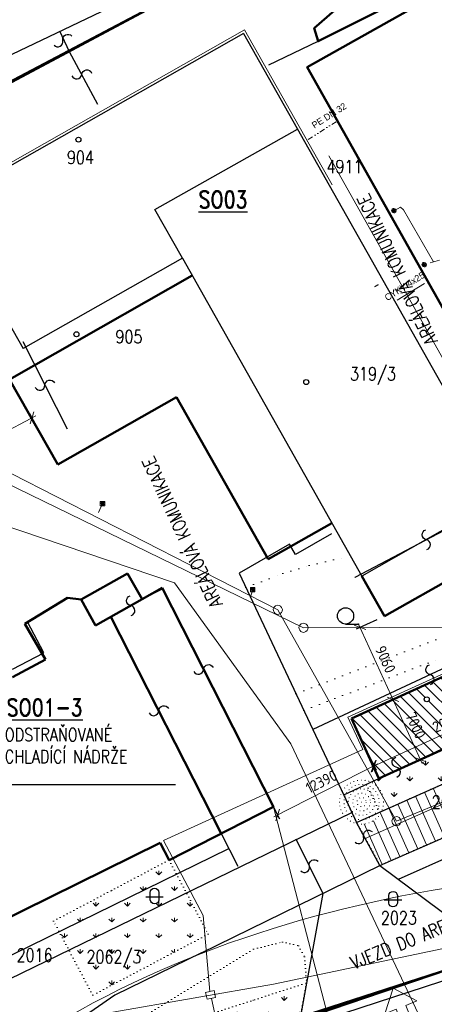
# Model space of a CAD drawing. Header units: millimetres. Extents: x 574189 to 1856771, y -1280639 to 333486.
# Tile 55 of 59: x 1578274 to 1625729, y 116300 to 229000. Entities that reach past the tile are written whole.
import ezdxf
from ezdxf.enums import TextEntityAlignment as Align
from ezdxf.lldxf.tags import DXFTag

# ---------------------------------------------------------------- set-up
doc = ezdxf.new("R2010")
doc.units = ezdxf.units.MM
for name, pattern in [('DGN Style 2', [1864.39533, 1118.637198, -745.758132]), ('DIVIDE', [8, 3, -1.5, 0.25, -1.5, 0.25, -1.5]), ('DOT2', [0.875, 0.125, -0.75]), ('Tečkovaná', [4.7625, 0, -4.7625])]:
    doc.linetypes.add(name, pattern=pattern)
for name, color, linetype, lineweight in [('hranice', 3, 'Continuous', 20), ('IN_C_TENKA', 7, 'Continuous', 18), ('IN_KOTY', 4, 'Continuous', 13), ('IN_SRAFY', 13, 'Continuous', 9), ('OstElektroNNnadz', 232, '_EL_VEDENI_NN_NADZ', 13), ('OstElektroNnPodz', 1, '660B', 13), ('OstKanDest', 32, '626B', 13), ('OstKanSplask', 34, 'KANALIZACE_SPLASKOVA_PODZ', 13), ('OstPlynNtl', 30, '633B', 13), ('OstSdelovaci', 216, 'EL_VEDENI_SLABOPROUD_PODZ', 13), ('OstVodPitna', 150, '616B', 13), ('Vrstva 34', 7, 'Continuous', 0), ('Vrstva 6', 7, 'Continuous', 0)]:
    doc.layers.add(name, color=color, linetype=linetype, lineweight=lineweight)
for name, color, linetype in [('IN_BP_BOURACI PRACE', 40, 'Continuous'), ('IN_TEXT', 7, 'Continuous'), ('KATASTR', 251, 'Continuous'), ('popisy', 4, 'Continuous')]:
    doc.layers.add(name, color=color, linetype=linetype)
doc.styles.add('iso', font='isocp.shx')
doc.styles.add('Koty', font='romand.shx', dxfattribs={"width": 0.8})
doc.styles.add('ROMAND', font='romand.shx', dxfattribs={"width": 0.85})
doc.styles.get("Standard").update_dxf_attribs({"font": 'iso.shx'})
doc.styles.add('Style-cs_Working', font='cs_Working.shx')
doc.linetypes.add('616B', pattern='A,5,-2,5,-5.5,[145,stn.shx,S=0.1,R=0,X=0,Y=0],-5.5,5,-2', length=30)
doc.linetypes.add('626B', pattern='A,5,-2,5,-5.5,[150,stn.shx,S=0.1,R=0,X=0,Y=0],-5.5,5,-2', length=30)
doc.linetypes.add('633B', pattern='A,5,-2,5,-5.5,[155,stn.shx,S=0.1,R=0,X=0,Y=0],-5.5,5,-2', length=30)
doc.linetypes.add('660B', pattern='A,5,-2,5,-5.5,[166,stn.shx,S=0.1,R=0,X=0,Y=0],-5.5,5,-2', length=30)
doc.linetypes.add('_EL_VEDENI_NN_NADZ', pattern='A,10,-15,[109,cadkon.shx,S=5,R=0,X=0,Y=0],-50,10,-10', length=95)
doc.linetypes.add('EL_VEDENI_NADZ', pattern='A,10,-15,[107,cadkon.shx,S=5,R=0,X=0,Y=0],-50,10,-10', length=95)
doc.linetypes.add('EL_VEDENI_SLABOPROUD_PODZ', pattern='A,35,-30,[116,cadkon.shx,S=5,R=0,X=0,Y=0],-35', length=100)
doc.linetypes.add('KANALIZACE_SPLASKOVA_PODZ', pattern='A,35,-15,[102,cadkon.shx,S=5,R=0,X=0,Y=5],-5,[102,cadkon.shx,S=5,R=0,X=20,Y=5],30,-15', length=100)
doc.linetypes.add('OCH_PASMO_PRUM_ZAVODU', pattern='A,17.5,[134,cadkon.shx,S=5,R=0,X=0,Y=-5],17.5,-10,0,-10', length=55)
tags = doc.linetypes.add('PLYN', pattern='A,12.7,-5.08,["GAS",Standard,S=2.54,R=0,X=-2.54,Y=-1.27],-6.35', length=24.13).pattern_tags.tags
tags[6] = DXFTag(74, 10)
doc.linetypes.add('PLYN_POTRUBI_NT_PODZ', pattern='A,35,-15,[112,cadkon.shx,S=2.5,R=0,X=0,Y=0],-50', length=100)
doc.linetypes.add('PLYN_POTRUBI_ST_PODZ', pattern='A,35,-15,[113,cadkon.shx,S=5,R=0,X=0,Y=0],-50', length=100)
doc.linetypes.add('VODOVOD_NADZ', pattern='A,10,-15,[119,cadkon.shx,S=1.25,R=0,X=0,Y=0],-50,10,-10', length=95)
doc.dimstyles.new('IP 1_100', dxfattribs={"dimscale": 100, "dimtxt": 2.5, "dimasz": 2, "dimexe": 1, "dimexo": 1, "dimgap": 1, "dimtad": 1, "dimdec": 0, "dimzin": 0, "dimdsep": 46, "dimtxsty": 'ROMAND', "dimblk": 'ARCHTICK', "dimcen": 0.09, "dimdle": 1, "dimclrd": 256, "dimclre": 256, "dimclrt": 7, "dimadec": 0, "dimazin": 0, "dimtfac": 1, "dimtdec": 0, "dimtix": 1, "dimtmove": 2, "dimatfit": 3, "dimldrblk": 'OBLIQUE', "dimfxl": 20, "dimfxlon": 1, "dimtolj": 1, "dimtzin": 0, "dimarcsym": 0})
doc.dimstyles.new('iso 500', dxfattribs={"dimtxt": 1250, "dimasz": 1000, "dimexe": 500, "dimexo": 1000, "dimgap": 500, "dimtad": 1, "dimdec": 0, "dimrnd": 10, "dimzin": 0, "dimtxsty": 'iso', "dimblk": 'OBLIQUE', "dimcen": 2.5, "dimdle": 500, "dimclrd": 256, "dimclre": 256, "dimclrt": 256, "dimadec": 0, "dimazin": 0, "dimtfac": 1, "dimtdec": 0, "dimtmove": 0, "dimatfit": 3, "dimfxl": 1, "dimlwd": -1, "dimarcsym": 0})
pattern_1 = [(90, (1445117.2, 0), (-1796.051, 1796.051), [476.25, -3115.852]), (45, (1445117.2, 0), (-1796.05, 1796.05), [476.25, -2063.75]), (135, (1445117.2, 0), (-1796.05, -1796.05), [476.25, -2063.75])]

# ---------------------------------------------------------------- blocks, each defined once
blk = doc.blocks.new('Z601')
at = {"layer": 'Vrstva 34', "color": 32, "linetype": 'Continuous', "lineweight": 13}
for p, q in [((-0.25, 0.05), (-0.2, 0.15)), ((-0.25, -0.05), (-0.25, 0.05)), ((-0.2, 0.15), (-0.15, 0.2)), ((-0.15, 0.2), (-0.05, 0.25)), ((-0.15, 0.1), (-0.15, -0.1)), ((-0.05, 0.25), (0.05, 0.25)), ((-0.05, -0.15), (-0.05, 0.15)), ((-0.05, 0.15), (0.05, 0.15)), ((0.05, 0.25), (0.15, 0.2)), ((0.05, 0.15), (0.05, -0.15)), ((0.15, 0.2), (0.2, 0.15)), ((0.15, -0.1), (0.15, 0.1)), ((0.2, 0.15), (0.25, 0.05)), ((0.25, 0.05), (0.25, -0.05)), ((-0.2, -0.15), (-0.25, -0.05)), ((-0.15, -0.2), (-0.2, -0.15)), ((-0.15, -0.1), (-0.05, -0.15)), ((-0.05, -0.25), (-0.15, -0.2)), ((0.05, -0.25), (-0.05, -0.25)), ((0.05, -0.15), (0.15, -0.1)), ((0.15, -0.2), (0.05, -0.25)), ((0.2, -0.15), (0.15, -0.2)), ((0.25, -0.05), (0.2, -0.15))]:
    blk.add_line(p, q, dxfattribs=at)
blk = doc.blocks.new('Z630')
at = {"layer": 'Vrstva 34', "color": 32, "linetype": 'Continuous', "lineweight": 0}
for p, q in [((-0.25, 0.25), (-0.25, -0.25)), ((0.25, 0.25), (-0.25, 0.25)), ((-0.25, 0.25), (-0.15, 0.15)), ((-0.15, 0.15), (0.15, 0.15)), ((0.15, 0.05), (-0.15, 0.05)), ((-0.15, 0.05), (-0.15, -0.05)), ((0.15, 0.15), (0.15, 0.05)), ((0.25, -0.25), (0.25, 0.25)), ((-0.25, -0.25), (0.25, -0.25)), ((-0.15, -0.05), (0.15, -0.05)), ((0.15, -0.15), (-0.15, -0.15)), ((0.15, -0.05), (0.15, -0.15))]:
    blk.add_line(p, q, dxfattribs=at)
blk = doc.blocks.new('Z620_2')
at = {"layer": 'Vrstva 34', "color": 32, "linetype": 'Continuous', "lineweight": 0}
for p, q in [((-0.5, 0.1), (-0.45, 0.25)), ((-0.5, -0.1), (-0.5, 0.1)), ((-0.45, 0.25), (-0.35, 0.4)), ((-0.35, 0.4), (-0.1, 0.5)), ((-0.1, 0.5), (0.1, 0.5)), ((0.1, 0.5), (0.35, 0.4)), ((0.35, 0.4), (0.45, 0.25)), ((0.45, 0.25), (0.5, 0.1)), ((0.5, 0.1), (0.5, -0.1)), ((-0.4, -0.35), (-0.5, -0.1)), ((-0.25, -0.45), (-0.4, -0.35)), ((-0.1, -0.5), (-0.25, -0.45)), ((0.1, -0.5), (-0.1, -0.5)), ((0.25, -0.45), (0.1, -0.5)), ((0.4, -0.35), (0.25, -0.45)), ((0.5, -0.1), (0.4, -0.35))]:
    blk.add_line(p, q, dxfattribs=at)
blk = doc.blocks.new('_Oblique')
at = {"layer": 'popisy', "color": 0, "lineweight": -2}
blk.add_line((-0.5, -0.5), (0.5, 0.5), dxfattribs=at)
blk = doc.blocks.new('*D84')
at = {"layer": 'DEFPOINTS', "color": 0, "transparency": 16777216}
for p in [(1636998, 151867), (1637639, 150460), (1619383, 142134)]:
    blk.add_point(p, dxfattribs=at)
at = {"layer": 'IN_KOTY', "lineweight": -2, "transparency": 16777216}
for p, q in [((1637224, 151370), (1636790, 152322)), ((1618968, 143044), (1618534, 143996))]:
    blk.add_line(p, q, dxfattribs=at)
at = {"layer": 'IN_KOTY', "transparency": 16777216}
blk.add_line((1618286, 143334), (1637453, 152074), dxfattribs=at)
at = {"layer": 'IN_KOTY', "transparency": 16777216, "xscale": 1000, "yscale": 1000, "zscale": 1000}
for p, rotation in [((1636998, 151867), 24.5140872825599), ((1618741, 143541), 204.5140872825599)]:
    blk.add_blockref('_Oblique', p, dxfattribs=dict(at, rotation=rotation))
at = {"layer": 'IN_KOTY', "transparency": 16777216, "insert": (1627403, 148728), "char_height": 1250, "attachment_point": 5, "rotation": 24.51409, "style": 'iso'}
blk.add_mtext('20060', dxfattribs=at)
blk = doc.blocks.new('*D85')
at = {"layer": 'DEFPOINTS', "color": 0, "transparency": 16777216}
for p in [(1617696, 145835), (1606658, 140212), (1607801, 137969)]:
    blk.add_point(p, dxfattribs=at)
at = {"layer": 'IN_KOTY', "lineweight": -2, "transparency": 16777216}
for p, q in [((1618149, 144944), (1619065, 143145)), ((1607112, 139321), (1608028, 137523))]:
    blk.add_line(p, q, dxfattribs=at)
at = {"layer": 'IN_KOTY', "transparency": 16777216}
blk.add_line((1619284, 143818), (1607356, 137742), dxfattribs=at)
at = {"layer": 'IN_KOTY', "transparency": 16777216, "xscale": 1000, "yscale": 1000, "zscale": 1000}
for p, rotation in [((1618839, 143591), 26.99318019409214), ((1607801, 137969), 206.9931801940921)]:
    blk.add_blockref('_Oblique', p, dxfattribs=dict(at, rotation=rotation))
at = {"layer": 'IN_KOTY', "transparency": 16777216, "insert": (1612809, 141782), "char_height": 1250, "attachment_point": 5, "rotation": 26.99318, "style": 'iso'}
blk.add_mtext('12390', dxfattribs=at)
blk = doc.blocks.new('*D100')
at = {"layer": 'DEFPOINTS', "color": 0, "transparency": 16777216}
for p in [(1579673, 183437), (1581176, 180629), (1566769, 172942)]:
    blk.add_point(p, dxfattribs=at)
at = {"layer": 'IN_KOTY', "lineweight": -2, "transparency": 16777216}
for p, q in [((1580704, 181510), (1579437, 183878)), ((1566297, 173824), (1565041, 176171))]:
    blk.add_line(p, q, dxfattribs=at)
at = {"layer": 'IN_KOTY', "transparency": 16777216}
blk.add_line((1564836, 175494), (1580114, 183673), dxfattribs=at)
at = {"layer": 'IN_KOTY', "transparency": 16777216, "xscale": 1000, "yscale": 1000, "zscale": 1000}
for p, rotation in [((1579673, 183437), 28.16237362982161), ((1565277, 175730), 208.1623736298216)]:
    blk.add_blockref('_Oblique', p, dxfattribs=dict(at, rotation=rotation))
at = {"layer": 'IN_KOTY', "transparency": 16777216, "insert": (1575158, 182739), "char_height": 1250, "attachment_point": 5, "rotation": 28.16237, "style": 'iso'}
blk.add_mtext('16330', dxfattribs=at)
blk = doc.blocks.new('_ArchTick')
at = {"color": 0, "linetype": 'ByBlock', "lineweight": 13, "const_width": 0.15}
blk.add_lwpolyline([(-0.5, -0.5), (0.5, 0.5)], dxfattribs=at)
blk = doc.blocks.new('*D101')
at = {"layer": 'DEFPOINTS', "color": 0, "transparency": 16777216}
for p in [(1629162, 154918), (1620997, 151194), (1632304, 148028)]:
    blk.add_point(p, dxfattribs=at)
at = {"layer": 'IN_KOTY', "lineweight": -2, "transparency": 16777216}
for p, q in [((1628252, 154503), (1620542, 150986)), ((1631395, 147613), (1623684, 144096))]:
    blk.add_line(p, q, dxfattribs=at)
at = {"layer": 'IN_KOTY', "transparency": 16777216}
blk.add_line((1624347, 143849), (1620790, 151649), dxfattribs=at)
at = {"layer": 'IN_KOTY', "transparency": 16777216, "xscale": 1000, "yscale": 1000, "zscale": 1000}
for p, rotation in [((1620997, 151194), 114.5150850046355), ((1624139, 144304), 294.5150850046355)]:
    blk.add_blockref('_Oblique', p, dxfattribs=dict(at, rotation=rotation))
at = {"layer": 'IN_KOTY', "transparency": 16777216, "insert": (1623592, 148216), "char_height": 1250, "attachment_point": 5, "rotation": 294.51509, "style": 'iso'}
blk.add_mtext('7000', dxfattribs=at)
blk = doc.blocks.new('*D102')
at = {"layer": 'DEFPOINTS', "color": 0, "transparency": 16777216}
for p in [(1620045, 160722), (1617236, 159441), (1629162, 154918)]:
    blk.add_point(p, dxfattribs=at)
at = {"layer": 'IN_KOTY', "lineweight": -2, "transparency": 16777216}
for p, q in [((1619135, 160307), (1616781, 159234)), ((1628252, 154503), (1620542, 150986))]:
    blk.add_line(p, q, dxfattribs=at)
at = {"layer": 'IN_KOTY', "transparency": 16777216}
blk.add_line((1621205, 150739), (1617029, 159896), dxfattribs=at)
at = {"layer": 'IN_KOTY', "transparency": 16777216, "xscale": 1000, "yscale": 1000, "zscale": 1000}
for p, rotation in [((1617236, 159441), 114.5150850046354), ((1620997, 151194), 294.5150850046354)]:
    blk.add_blockref('_Oblique', p, dxfattribs=dict(at, rotation=rotation))
at = {"layer": 'IN_KOTY', "transparency": 16777216, "insert": (1620140, 155784), "char_height": 1250, "attachment_point": 5, "rotation": 294.51509, "style": 'iso'}
blk.add_mtext('9060', dxfattribs=at)

msp = doc.modelspace()

# ---------------------------------------------------------------- hatches: boundary and pattern name
at = {"layer": 'IN_SRAFY'}
h = msp.add_hatch(dxfattribs=at)
h.set_pattern_fill('ANSI31', color=42, scale=300, angle=90)
h.set_pattern_definition([(135, (1634070.1, 151458.8), (-673.52, -673.52), [])])
h.paths.add_polyline_path([(1634016, 152669.9), (1633300.3, 152333), (1634679.2, 149258.3), (1635403.5, 149570.9)])
h.paths.add_polyline_path([(1630418.8, 155490.7), (1616239.9, 149024.5), (1619382.9, 142134.5), (1633576.9, 148782.6)])
h.paths.add_polyline_path([(1625145.4, 151211.4, -1), (1624574.1, 151211.4, -1)], flags=16)
h.paths.add_polyline_path([(1631635.5, 156045.5), (1630418.8, 155490.7), (1632158.5, 151795.5), (1633300.3, 152333)])
h.paths.add_polyline_path([(1633079.5, 156704), (1631635.5, 156045.5), (1633300.3, 152333), (1634016, 152669.9), (1635403.5, 149570.9), (1636263.1, 149941.9)])
h.paths.add_polyline_path([(1634236, 157231.4), (1633079.5, 156704), (1636263.1, 149941.9), (1637207.6, 150349.6)])
h.paths.add_polyline_path([(1634496.9, 157350.5), (1634236, 157231.4), (1637207.6, 150349.6), (1637610.3, 150523.4)])
h.paths.add_polyline_path([(1633300.3, 152333), (1632158.5, 151795.5), (1633576.9, 148782.6), (1634679.2, 149258.3)])
h = msp.add_hatch(dxfattribs=at)
h.set_pattern_fill('GRATE', color=8, scale=1400, angle=114)
h.set_pattern_definition([(114, (1445117.2, 0), (-1015.1774, -451.986), []), (204, (1445117.2, 0), (1807.944, -4060.71), [])])
h.paths.add_polyline_path([(1648611.1, 144989.7), (1646285.8, 150279.3), (1619682.5, 138367.8, -0.34490429), (1616905.2, 136977.1), (1619513.2, 132198.4)])
h.paths.add_polyline_path([(1638378.3, 149111.6), (1636966.8, 148447.1), (1636263.1, 149941.9), (1635403.5, 149570.9), (1636956.6, 146102.2), (1639263.3, 147135)], flags=17)
h.paths.add_polyline_path([(1646285.8, 150279.3), (1645355.2, 152396.3), (1638378.3, 149111.6), (1639263.3, 147135)])
h.paths.add_polyline_path([(1632685.7, 157540.6), (1631265, 156871.7), (1633300.3, 152333), (1634016, 152669.9), (1635403.5, 149570.9), (1636263.1, 149941.9)])
h.paths.add_polyline_path([(1631265, 156871.7), (1630040.1, 156295.1), (1632158.5, 151795.5), (1633300.3, 152333)])
h.paths.add_polyline_path([(1630251.1, 135679.8), (1637686.8, 135679.8), (1637686.8, 138715.5), (1630251.1, 138715.5)], flags=25)
h.paths.add_polyline_path([(1625058.3, 137535.4), (1632494, 137535.4), (1632494, 140571.1), (1625058.3, 140571.1)], flags=24)
h = msp.add_hatch(dxfattribs=at)
h.set_pattern_fill('GRASS', color=74, scale=100)
h.set_pattern_definition(pattern_1)
h.paths.add_polyline_path([(1636956.6, 146102.2), (1635403.5, 149570.9), (1633576.9, 148782.6), (1618494, 141718.1, -0.28866902), (1619925, 139446.1, -0.11103261), (1619682.5, 138367.8)])
h.paths.add_polyline_path([(1633300.3, 152333), (1632158.5, 151795.5), (1633576.9, 148782.6), (1634679.2, 149258.3)])
h.paths.add_polyline_path([(1634016, 152669.9), (1633300.3, 152333), (1634679.2, 149258.3), (1635403.5, 149570.9)])
h = msp.add_hatch(dxfattribs=at)
h.set_pattern_fill('GRASS', color=74, scale=100)
h.set_pattern_definition(pattern_1)
h.paths.add_polyline_path([(1599852.6, 124324), (1597354.1, 129051.9), (1583901.6, 122507.7), (1586633.3, 117338.4)])
h.paths.add_polyline_path([(1597354.1, 129051.9), (1596222, 131194.3), (1582782.9, 124624.6), (1583901.6, 122507.7)])
h.paths.add_polyline_path([(1593211.6, 129108.8, -0.9407376), (1594208.6, 129108.8), (1594208.6, 128239.3, -0.87642233), (1593211.6, 128248.2)], flags=16)
h.paths.add_polyline_path([(1596222, 131194.3), (1595369, 132808.4), (1582149.8, 125822.8), (1582782.9, 124624.6)])
h = msp.add_hatch(dxfattribs=at)
h.set_pattern_fill('GRASS', color=74, scale=100)
h.set_pattern_definition(pattern_1)
h.paths.add_polyline_path([(1610403.2, 114831.6), (1590552.8, 108420), (1579939.1, 103852), (1561523.2, 89990.7), (1551553.8, 69699.1), (1530064.1, 13253.8), (1526086.7, 12643.7), (1548340.7, 71096.5), (1558750.5, 92284.3), (1578479.9, 106356.9), (1589320.4, 111699.9), (1611108.9, 118737.6)])

# ---------------------------------------------------------------- linework, layer by layer
at = {"layer": 'hranice', "linetype": 'OCH_PASMO_PRUM_ZAVODU', "lineweight": 20, "ltscale": 100}
msp.add_spline([(1527674.4, 19063.3), (1534435.5, 27469.5), (1536542.2, 42275.4), (1539848.5, 57530.2), (1546097.3, 67495.3), (1551420.6, 81015.8), (1575048, 109187.4), (1625367.9, 129328.7), (1644171, 132308.2), (1692710, 147826), (1740241.6, 170801.3), (1758067.6, 180716.6), (1787863.3, 187644.4), (1811387.1, 188547.7)], degree=3, dxfattribs=at)
at = {"layer": 'IN_BP_BOURACI PRACE', "lineweight": 50}
for p, q in [((1616239.9, 149024.5), (1634496.9, 157350.5)), ((1637638.9, 150460.5), (1619382.9, 142134.5)), ((1616239.9, 149024.5), (1619382.9, 142134.5))]:
    msp.add_line(p, q, dxfattribs=at)
at = {"layer": 'IN_C_TENKA', "color": 152}
msp.add_lwpolyline([(1809873.7, 236577.6), (1799285.7, 236192.8), (1767045, 237725.1), (1734944.8, 240665.7), (1718627.3, 243071.7), (1698564.7, 247616.2), (1685018.3, 249534.3), (1669962.8, 250481.2), (1652275.3, 248692.6), (1636482.9, 245957), (1611669.6, 240125.3), (1580442.5, 223642.9), (1552457.3, 208871.6), (1510798.9, 186883.3), (1498462.2, 178808.4), (1487446.9, 169632.7), (1462993.5, 149263.3), (1462165.1, 145444.1), (1469501.5, 121475.2), (1479539.4, 101072.3), (1488365.4, 62647.6), (1492578.7, 28771.2), (1493938.4, 16731), (1493779.6, 13253.8)], dxfattribs=at)
at = {"layer": 'IN_C_TENKA', "color": 165, "lineweight": 50}
msp.add_lwpolyline([(1510798.9, 186883.3), (1611669.6, 240125.3), (1611669.6, 240125.3), (1614292.9, 230043.4), (1611984.2, 228020.5), (1612422.2, 226525.1), (1639222.8, 239966.8), (1644370.2, 229703.8), (1666629.2, 241161.4), (1670242, 240065.5), (1682886.7, 216767), (1664475.9, 207118.8), (1674091.3, 181635.2), (1685408.9, 182753.8), (1690669, 170151.7), (1676058, 163609.7), (1687139.6, 139661.3), (1677878.7, 135320.5), (1632888.1, 122199.8), (1610348.2, 114527.1)], dxfattribs=at)
at = {"layer": 'IN_C_TENKA', "color": 8, "lineweight": 50}
msp.add_lwpolyline([(1530064.1, 13253.8), (1551553.8, 69699.1), (1561523.2, 89990.7), (1579939.1, 103852), (1590552.8, 108420), (1636256.5, 123182.2), (1675911.5, 134746.8), (1679348.4, 136006.3), (1686504.1, 139345.1), (1710498.5, 151285.5), (1741746, 167449), (1756562, 175726.2), (1767555, 178838.8), (1779984.8, 180798.2), (1809873.7, 179397.6)], dxfattribs=at)
at = {"layer": 'IN_C_TENKA', "color": 3, "linetype": 'DOT2', "lineweight": 20, "ltscale": 500}
for points in [[(1630040.2, 156295.1), (1632685.7, 157540.6), (1636966.8, 148447.1), (1645355.2, 152396.3), (1648611.1, 144989.7), (1619513.2, 132198.4)], [(1632158.5, 151795.5), (1634016, 152669.9), (1636956.6, 146102.2), (1619481.6, 138277.8), (1617948.4, 141462.3)], [(1619513.2, 132198.4), (1616840.7, 137095.4), (1615355, 140247.9)], [(1595369, 132808.4), (1599852.6, 124324), (1586633.3, 117338.4), (1582149.8, 125822.8), (1595369, 132808.4)], [(1578479.9, 106356.9), (1605053, 122605.1), (1608337.2, 123420.2), (1610171.5, 123005.2), (1610863.6, 121725.5), (1611108.9, 118737.6)], [(1611108.9, 118737.6), (1610403.2, 114831.6)]]:
    msp.add_lwpolyline(points, dxfattribs=at)
msp.add_lwpolyline([(1610403.2, 114831.6), (1590552.8, 108420), (1579939.1, 103852), (1561523.2, 89990.7), (1551553.8, 69699.1), (1530064.1, 13253.8), (1526086.7, 12643.7), (1548340.7, 71096.5), (1558750.5, 92284.3), (1578479.9, 106356.9), (1589320.4, 111699.9), (1611108.9, 118737.6)], close=True, dxfattribs=at)
at = {"layer": 'IN_C_TENKA', "ltscale": 100}
msp.add_lwpolyline([(1621017.1, 118158.8), (1620082.8, 115225.8), (1621352.8, 115737.3), (1622511.4, 112860.6), (1623061.7, 113082.2), (1623612, 113303.9), (1622453.4, 116180.6), (1623723.4, 116692.1)], close=True, dxfattribs=at)
at = {"layer": 'IN_C_TENKA', "color": 74, "linetype": 'DOT2', "lineweight": 20, "ltscale": 500}
for radius in [2519.2, 2019.2, 1519.2, 1019.2, 519.2, 19.2]:
    msp.add_circle((1617405.8, 139446.1), radius, dxfattribs=at)
at = {"layer": 'KATASTR'}
for p, q in [((1549922.4, 207147.4), (1611669.6, 240125.3)), ((1612422.2, 226525.1), (1639222.8, 239966.8)), ((1574548.6, 223682.8), (1597676.6, 234770.3)), ((1614292.9, 230043.4), (1611984.2, 228020.5)), ((1583984.2, 225339.1), (1582866.6, 227670.4)), ((1611984.2, 228020.5), (1612422.2, 226525.1)), ((1606797.4, 223846.8), (1612422.2, 226525.1)), ((1587213.6, 219292.3), (1583984.2, 225339.1)), ((1593757.8, 207282.4), (1610070, 216486.9)), ((1596898.6, 201716.1), (1593757.8, 207282.4)), ((1619301, 198658.5), (1618892.8, 198428.9)), ((1616840.7, 137095.4), (1748848.7, 196201.5)), ((1578620.5, 192154.5), (1583707.3, 182167.3)), ((1633021.4, 173805.7), (1616624.4, 165152.6)), ((1613977.3, 170168.5), (1609843.8, 167772.4)), ((1609140.4, 168985.7), (1603384, 165648.7)), ((1609843.8, 167772.4), (1609140.4, 168985.7)), ((1585315.5, 162629), (1590629, 165628.8)), ((1590629, 165628.8), (1592298.8, 162671.2)), ((1603384, 165648.7), (1611814.4, 147760.4)), ((1592298.8, 162671.2), (1594616.8, 163851.9)), ((1594616.8, 163851.9), (1607326.9, 138899.5)), ((1578866.9, 159840.5), (1583762.9, 162835.9)), ((1583762.9, 162835.9), (1585315.5, 162629)), ((1581050.3, 156535.8), (1579161.9, 160090.8)), ((1615570.3, 159829.2), (1617143.5, 159829.2)), ((1577449.1, 154648.6), (1581050.3, 156535.8)), ((1630040.2, 156295.1), (1611814.4, 147760.4)), ((1633576.9, 148782.6), (1615355, 140247.9)), ((1611814.4, 147760.4), (1615362, 140251.1)), ((1619513.2, 132198.4), (1656782.3, 148581.6)), ((1621635.4, 130612), (1660498.9, 148147.2)), ((1615362, 140251.1), (1616840.7, 137095.4)), ((1607326.9, 138899.5), (1601348.8, 135852.4)), ((1571473.5, 116461.7), (1616290, 138263.8)), ((1616840.7, 137095.4), (1616840.7, 137095.4)), ((1619513.2, 132198.4), (1616840.7, 137095.4)), ((1601348, 135853.9), (1603242.7, 132114.8)), ((1609898.5, 135251.5), (1612961.5, 128992.3)), ((1570489.8, 118615.1), (1602226.8, 134129.7)), ((1599081.3, 122199.8), (1619513.2, 132198.4)), ((1619513.2, 132198.4), (1632888.1, 122199.8)), ((1612961.5, 128992.3), (1610348.2, 114527.1)), ((1599081.3, 122199.8), (1589172, 117350.7)), ((1632888.1, 122199.8), (1610348.2, 114527.1)), ((1636603.2, 122199.8), (1613588.1, 114678)), ((1589172, 117350.7), (1572345.1, 105768.3))]:
    msp.add_line(p, q, dxfattribs=at)
at = {"layer": 'KATASTR', "color": 7, "lineweight": 50}
for p, q in [((1598033.7, 199716), (1577089.5, 187830)), ((1577089.5, 187830), (1582621.4, 178082.3)), ((1582621.4, 178082.3), (1596204.7, 185790.9)), ((1596204.7, 185790.9), (1606722.6, 167257.4)), ((1606722.6, 167257.4), (1614019.2, 171374.6)), ((1630768.4, 166807.3), (1620044.9, 160722.2)), ((1585315.5, 162629), (1590629, 165628.8)), ((1590629, 165628.8), (1592298.8, 162671.2)), ((1617440.4, 165311.6), (1620044.9, 160722.2)), ((1592298.8, 162671.2), (1594566.2, 163951.3)), ((1594566.2, 163951.3), (1607326.9, 138899.5)), ((1578866.9, 159840.5), (1583762.9, 162835.9)), ((1583762.9, 162835.9), (1585315.5, 162629)), ((1586940.8, 159646.2), (1585315.5, 162629)), ((1592298.8, 162671.2), (1586940.8, 159646.2)), ((1601348, 135853.9), (1588711.7, 160646)), ((1581221.4, 155771.1), (1578866.9, 159840.5)), ((1577463.7, 153759.4), (1581221.4, 155771.1)), ((1607326.9, 138899.5), (1595369, 132808.4)), ((1594367, 134764.4), (1568852.1, 122199.8)), ((1595369, 132808.4), (1594367, 134764.4))]:
    msp.add_line(p, q, dxfattribs=at)
at = {"layer": 'KATASTR', "color": 7, "lineweight": 20}
msp.add_line((1616624.4, 165152.6), (1633021.4, 173805.7), dxfattribs=at)
at = {"layer": 'KATASTR', "linetype": 'Tečkovaná', "lineweight": 20, "ltscale": 200}
for p, q in [((1611400.9, 166517.6), (1615413.6, 167446.9)), ((1608398.5, 165591.5), (1611400.9, 166517.6)), ((1604160.5, 164001.2), (1608398.5, 165591.5)), ((1609898, 151826.8), (1629384.9, 159378.3)), ((1610789.8, 149934.5), (1625974, 155723.2))]:
    msp.add_line(p, q, dxfattribs=at)
at = {"layer": 'KATASTR', "color": 7, "lineweight": 50}
msp.add_lwpolyline([(1636537.4, 237829.8), (1611192.5, 223568.5), (1627847.4, 193969.8), (1677537.4, 221909.8), (1666807.4, 240959.8), (1642487.4, 227339.8), (1636537.4, 237829.8)], dxfattribs=at)
at = {"layer": 'KATASTR'}
for points in [[(1582206, 226096.8, 0.7743875), (1583219.3, 226611.1, -0.78129221), (1584231.9, 227125)], [(1584249.5, 222582.5, 0.7743875), (1585375.8, 222733.5, -0.78129221), (1586501.2, 222884.4)], [(1580060.1, 186890.7, 0.7743875), (1581163.9, 187160.9, -0.78129221), (1582266.8, 187430.9)], [(1624888.2, 168344.7, 0.7743875), (1624822.9, 169479.2, -0.78129221), (1624757.6, 170612.8)], [(1591051.1, 160795.4, 0.7743875), (1590985.8, 161929.9, -0.78129221), (1590920.5, 163063.5)], [(1598200.6, 154408.1, 0.7743875), (1599315.7, 154627, -0.78129221), (1600429.9, 154845.8)], [(1625302.4, 152898.9, 0.7743875), (1625237, 154033.4, -0.78129221), (1625171.7, 155167)], [(1593080.7, 149647.8, 0.7743875), (1594188.5, 149900.5, -0.78129221), (1595295.6, 150153.1)], [(1621438.5, 142309.6, 0.7743875), (1621373.1, 143444.1, -0.78129221), (1621307.8, 144577.7)], [(1616677.5, 134862.5, 0.7743875), (1617642, 135463.3, -0.78129221), (1618605.8, 136063.7)], [(1610439.8, 131564.6, 0.7743875), (1611430, 132121.9, -0.78129221), (1612419.5, 132678.9)], [(1593211.6, 129108.8, -0.9407376), (1594208.6, 129108.8), (1594208.6, 128239.3, -0.87642233), (1593211.6, 128248.2), (1593211.6, 129108.8)], [(1620507, 128748.8, -0.9407376), (1621503.9, 128748.8), (1621503.9, 127879.3, -0.87642233), (1620507, 127888.3), (1620507, 128748.8)]]:
    msp.add_lwpolyline(points, format="xyb", dxfattribs=at)
for points in [[(1592712.9, 128610.5), (1594706.8, 128610.5)], [(1620008.2, 128250.6), (1622002.1, 128250.6)]]:
    msp.add_lwpolyline(points, dxfattribs=at)
for centre, radius in [((1584997.4, 215271.1), 285.6), ((1584770.7, 192989.6), 285.6), ((1611075.3, 187520.9), 285.6), ((1615570.3, 160758.1), 929), ((1624859.8, 151211.4), 285.6)]:
    msp.add_circle(centre, radius, dxfattribs=at)
at = {"layer": 'OstElektroNNnadz', "ltscale": 100}
for p, q in [((1646174.4, 126769.8), (1607340.9, 118602.5)), ((1607340.9, 118602.5), (1574455.1, 112898.7))]:
    msp.add_line(p, q, dxfattribs=at)
at = {"layer": 'OstElektroNnPodz', "linetype": 'EL_VEDENI_NADZ', "lineweight": 13, "ltscale": 20}
msp.add_line((1621463.5, 196914.5), (1624618.5, 198794.5), dxfattribs=at)
at = {"layer": 'OstKanDest', "ltscale": 500}
for p, q in [((1621397, 137252.5), (1799309.7, 211641.8)), ((1622216.5, 207235.5), (1625632.5, 201270.5)), ((1577358.5, 177009.5), (1607817.5, 161462.5)), ((1607817.5, 161462.5), (1621397, 137252.5))]:
    msp.add_line(p, q, dxfattribs=at)
at = {"layer": 'OstKanSplask', "ltscale": 100}
for p, q in [((1613669.4, 213408.6), (1635761.6, 174052.7)), ((1576539.5, 176061.4), (1610764.9, 159400.3)), ((1610764.9, 159400.3), (1635542.9, 159512.2))]:
    msp.add_line(p, q, dxfattribs=at)
at = {"layer": 'OstPlynNtl', "linetype": 'PLYN', "ltscale": 300}
for p, q in [((1604013.8, 227830.2), (1568928.9, 207919.8)), ((1604013.8, 227830.2), (1614021.7, 210094.1)), ((1615842.5, 149172.9), (1634645.4, 157747.9)), ((1615842.5, 149172.9), (1617538.5, 145454.9)), ((1594731, 135050.9), (1617538.5, 145454.9))]:
    msp.add_line(p, q, dxfattribs=at)
at = {"layer": 'OstPlynNtl', "linetype": 'PLYN_POTRUBI_NT_PODZ', "ltscale": 75}
for p, q in [((1594731, 135050.9), (1599262.4, 126475.8)), ((1599262.4, 126475.8), (1600036.3, 117764.1))]:
    msp.add_line(p, q, dxfattribs=at)
at = {"layer": 'OstPlynNtl', "linetype": 'PLYN_POTRUBI_ST_PODZ', "ltscale": 75}
msp.add_line((1600210.8, 116983.3), (1602367.2, 107336.8), dxfattribs=at)
at = {"layer": 'OstPlynNtl'}
msp.add_lwpolyline([(1600698.8, 117092.4), (1599722.9, 116874.2), (1599548.4, 117655), (1600524.3, 117873.1)], close=True, dxfattribs=at)
at = {"layer": 'OstSdelovaci', "ltscale": 100}
msp.add_line((1607326.9, 138899.5), (1618367.7, 96454.2), dxfattribs=at)
at = {"layer": 'OstVodPitna', "color": 5, "linetype": 'DIVIDE', "lineweight": 13, "ltscale": 200}
msp.add_line((1614494.5, 217320.5), (1611212.5, 215229.5), dxfattribs=at)
at = {"layer": 'OstVodPitna', "linetype": 'VODOVOD_NADZ', "ltscale": 100}
for p, q in [((1561897.2, 176045.7), (1595988.8, 164550.8)), ((1595988.8, 164550.8), (1609325.1, 146115.7)), ((1609325.1, 146115.7), (1635748.6, 90104.5))]:
    msp.add_line(p, q, dxfattribs=at)
at = {"layer": 'Vrstva 34', "color": 32, "linetype": 'DGN Style 2', "lineweight": 13}
for p, q in [((1621095.5, 207135.5), (1621847.5, 207535.5)), ((1621847.5, 207535.5), (1622216.5, 207235.5)), ((1626309.5, 201470.5), (1624563.5, 200953.5)), ((1587756.5, 173617.5), (1587057.5, 172059.5)), ((1604940.5, 163762.5), (1604724.5, 163041.5))]:
    msp.add_line(p, q, dxfattribs=at)
at = {"layer": 'Vrstva 6', "color": 1, "linetype": 'Continuous', "lineweight": 30}
for p, q in [((1603900.4, 227420.8), (1569337.9, 207806.9)), ((1603900.4, 227420.8), (1633730.1, 174555.9)), ((1569337.9, 207806.9), (1578666.1, 191369.3)), ((1596898.6, 201716.1), (1578666.1, 191369.3)), ((1596898.6, 201716.1), (1617440.4, 165311.6)), ((1633730.1, 174555.9), (1617440.4, 165311.6))]:
    msp.add_line(p, q, dxfattribs=at)

# ---------------------------------------------------------------- block references
at = {"layer": 'OstKanSplask', "ltscale": 100, "xscale": 999.9976885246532, "yscale": 999.9976885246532, "zscale": 999.9976885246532, "rotation": 42.64807170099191}
msp.add_blockref('Z620_2', (1610764.9, 159400.3), dxfattribs=at)
at = {"layer": 'Vrstva 34', "color": 32, "linetype": 'Continuous', "lineweight": 13, "xscale": 999.9976228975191, "yscale": 999.9976228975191, "zscale": 999.9976228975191, "rotation": 9.727428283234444}
for p in [(1621095.5, 207135.5), (1624563.5, 200953.5)]:
    msp.add_blockref('Z601', p, dxfattribs=at)
at = {"layer": 'Vrstva 34', "color": 32, "linetype": 'Continuous', "lineweight": 0, "xscale": 1000, "yscale": 1000, "zscale": 1000}
for p in [(1587752.5, 173618.5), (1604942.5, 163758.5)]:
    msp.add_blockref('Z630', p, dxfattribs=at)
at = {"layer": 'Vrstva 34', "color": 32, "linetype": 'Continuous', "lineweight": 0, "xscale": 999.9976885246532, "yscale": 999.9976885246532, "zscale": 999.9976885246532}
for p, rotation in [((1607822.5, 161458.5), 42.64807170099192), ((1621397, 137252.5), 42.64807170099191)]:
    msp.add_blockref('Z620_2', p, dxfattribs=dict(at, rotation=rotation))

# ---------------------------------------------------------------- texts
at = {"layer": 'IN_TEXT', "char_height": 1500, "attachment_point": 1, "style": 'Koty'}
for s, insert, width, rotation in [('AREÁLOVÁ KOMUNIKACE', (1624785, 191595.2), 25698.196, 115.040215), ('AREÁLOVÁ KOMUNIKACE', (1600182.8, 161510.9), 25698.196, 115.040215), ('VJEZD DO AREÁLU', (1615947.5, 121670.2), 13833.422, 21.901808)]:
    msp.add_mtext(s, dxfattribs=dict(at, insert=insert, width=width, rotation=rotation))
at = {"layer": 'IN_TEXT', "attachment_point": 1, "style": 'Koty'}
for s, insert, char_height, width in [('{\\LSO03}', (1598740.9, 209424.8), 2000, 6757.857), ('{\\LSO01-3}', (1576774.4, 151278.2), 2000, 6757.857), ('ODSTRAŇOVANÉ \\PCHLADÍCÍ NÁDRŽE', (1576576, 147907.7), 1500, 17617.984)]:
    msp.add_mtext(s, dxfattribs=dict(at, insert=insert, char_height=char_height, width=width))
at = {"layer": 'KATASTR', "char_height": 1500, "width": 486.766, "attachment_point": 1, "style": 'Koty'}
for s, insert in [('904', (1583684.1, 213983.9)), ('4911', (1613391.1, 212938)), ('905', (1589238.9, 193463.1)), ('319/3', (1616086.2, 189216)), ('2062/2', (1625433.3, 140196.1)), ('2023', (1619618.6, 126946.7)), ('2016', (1577926, 122676.6)), ('2062/3', (1585920.5, 122494.7))]:
    msp.add_mtext(s, dxfattribs=dict(at, insert=insert))
at = {"layer": 'OstElektroNnPodz', "linetype": 'EL_VEDENI_NADZ', "lineweight": 13, "ltscale": 20, "style": 'Style-cs_Working'}
msp.add_text('CYKY 4x25', height=749.99, rotation=32.502375, dxfattribs=at).set_placement((1622328.7, 198483.5), align=Align.MIDDLE_CENTER)
at = {"layer": 'OstVodPitna', "color": 5, "linetype": 'DIVIDE', "lineweight": 13, "ltscale": 200, "style": 'Style-cs_Working'}
msp.add_text('PE DN 32', height=749.99, rotation=32.502375, dxfattribs=at).set_placement((1613683.5, 218026), align=Align.MIDDLE_CENTER)

# ---------------------------------------------------------------- dimensions: what is measured, and where the dimension line sits
at = {"layer": 'IN_KOTY'}
dim = msp.add_linear_dim(base=(1579672.8, 183437.1), p1=(1566769.2, 172942.1), p2=(1581176.2, 180628.8), angle=208.162374, dimstyle='iso 500', override={"dimtmove": 1}, dxfattribs=at)
dim.commit()
dim.dimension.update_dxf_attribs({"geometry": '*D100', "text_midpoint": (1575689, 181747.6), "dimtype": 160})
dim = msp.add_linear_dim(base=(1617236, 159441.2), p1=(1629162.2, 154917.6), p2=(1620044.9, 160722.2), angle=294.515085, dimstyle='iso 500', override={"dimtmove": 1}, dxfattribs=at)
dim.commit()
dim.dimension.update_dxf_attribs({"geometry": '*D102', "text_midpoint": (1620140.1, 155784.4)})
dim = msp.add_aligned_dim(p1=(1632304.4, 148027.5), p2=(1629162.2, 154917.6), distance=8974.1, text='7000', dimstyle='iso 500', dxfattribs=at)
dim.commit()
dim.dimension.update_dxf_attribs({"geometry": '*D101', "text_midpoint": (1623591.8, 148215.7)})
for p1, p2, distance, picture, middle in [((1619382.9, 142134.5), (1637639.3, 150459.8), 1546.3, '*D84', (1627402.7, 148727.7)), ((1617695.6, 145834.7), (1606658.1, 140212.5), 2518.1, '*D85', (1612809.1, 141782.3))]:
    dim = msp.add_aligned_dim(p1=p1, p2=p2, distance=distance, dimstyle='iso 500', dxfattribs=at)
    dim.commit()
    dim.dimension.update_dxf_attribs({"geometry": picture, "text_midpoint": middle})

# ---------------------------------------------------------------- leaders
at = {"layer": 'IN_TEXT'}
msp.add_leader([(1564929.2, 164155.4), (1575705.8, 141457), (1596091, 141457)], dimstyle='IP 1_100', override={"dimasz": 35, "dimtad": 0}, dxfattribs=at)

doc.saveas('drawing.dxf')
